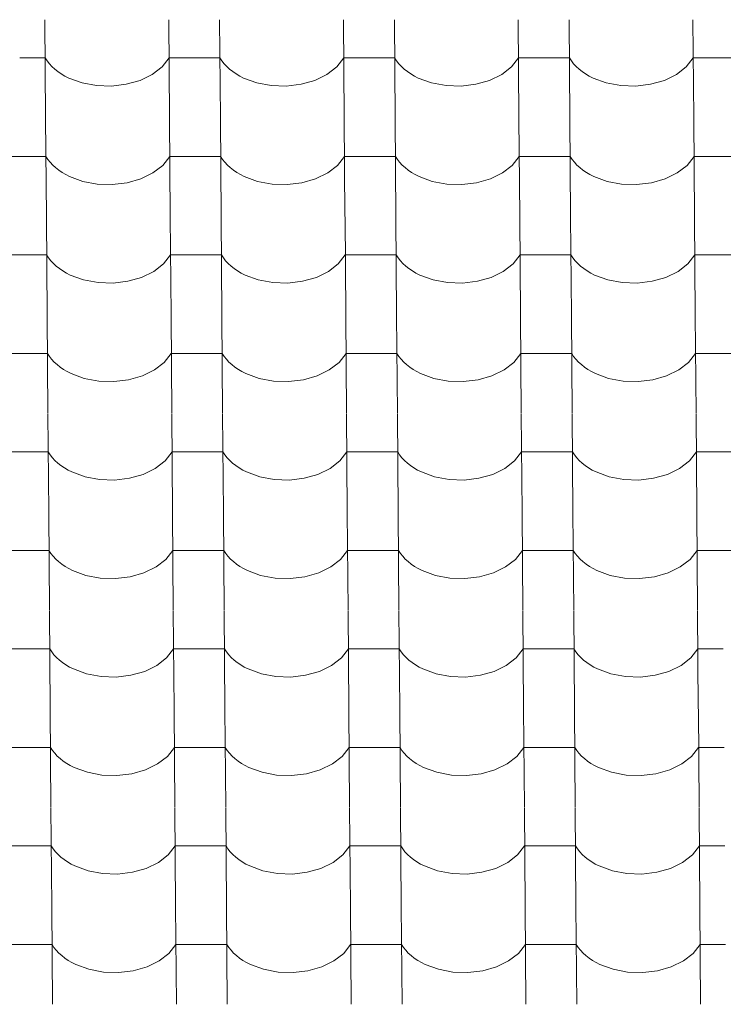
# Model space of a CAD drawing. Header units: millimetres. Extents: x -27785 to 104762, y -947 to 11132.
# Tile 70 of 146: x -11474 to -10810, y 7969 to 8898. Entities that reach past the tile are written whole.
import ezdxf

# ---------------------------------------------------------------- set-up
doc = ezdxf.new("R2010")
doc.units = ezdxf.units.MM
doc.header["$MEASUREMENT"] = 0
doc.layers.add('POHLED JIŽNÍ_1_Bourané_Výplně - Povrchové', color=7, linetype='Continuous')
doc.layers.add('POHLED JIŽNÍ_1_Konstrukce - nosné', color=7, linetype='Continuous')

# ---------------------------------------------------------------- blocks, each defined once
blk = doc.blocks.new('*X2', base_point=(-29303.7, -27473.93))
at = {"layer": 'POHLED JIŽNÍ_1_Bourané_Výplně - Povrchové', "color": 7, "linetype": 'Continuous', "lineweight": 13}
for p, q in [((-11450.38, 8898.29), (-11449.66, 8805.61)), ((-11333.42, 8898.29), (-11332.7, 8805.61)), ((-11285.38, 8898.29), (-11284.66, 8805.61)), ((-11168.42, 8898.29), (-11167.7, 8805.61)), ((-11120.39, 8898.29), (-11119.67, 8805.61)), ((-11003.43, 8898.29), (-11002.7, 8805.61)), ((-10955.39, 8898.29), (-10954.67, 8805.61)), ((-10838.43, 8898.29), (-10837.71, 8805.61)), ((-11450.1, 8862.13), (-11474.11, 8862.13)), ((-11450.1, 8862.13), (-11448.25, 8859.34)), ((-11339.74, 8853.74), (-11333.14, 8862.13)), ((-11309.12, 8862.13), (-11333.14, 8862.13)), ((-11285.1, 8862.13), (-11309.12, 8862.13)), ((-11285.1, 8862.13), (-11283.26, 8859.34)), ((-11174.74, 8853.74), (-11168.14, 8862.13)), ((-11144.12, 8862.13), (-11168.14, 8862.13)), ((-11120.11, 8862.13), (-11144.12, 8862.13)), ((-11120.11, 8862.13), (-11118.26, 8859.34)), ((-11009.75, 8853.74), (-11003.14, 8862.13)), ((-10979.13, 8862.13), (-11003.14, 8862.13)), ((-10955.11, 8862.13), (-10979.13, 8862.13)), ((-10955.11, 8862.13), (-10953.26, 8859.34)), ((-10844.75, 8853.74), (-10838.15, 8862.13)), ((-10814.13, 8862.13), (-10838.15, 8862.13)), ((-10790.11, 8862.13), (-10814.13, 8862.13)), ((-11448.25, 8859.34), (-11446.11, 8856.64)), ((-11446.11, 8856.64), (-11443.68, 8854.05)), ((-11443.68, 8854.05), (-11440.98, 8851.59)), ((-11440.98, 8851.59), (-11438.02, 8849.26)), ((-11348.99, 8846.57), (-11339.74, 8853.74)), ((-11283.26, 8859.34), (-11281.11, 8856.64)), ((-11281.11, 8856.64), (-11278.69, 8854.05)), ((-11278.69, 8854.05), (-11275.99, 8851.59)), ((-11275.99, 8851.59), (-11273.03, 8849.26)), ((-11184, 8846.57), (-11174.74, 8853.74)), ((-11118.26, 8859.34), (-11116.12, 8856.64)), ((-11116.12, 8856.64), (-11113.69, 8854.05)), ((-11113.69, 8854.05), (-11110.99, 8851.59)), ((-11110.99, 8851.59), (-11108.03, 8849.26)), ((-11019, 8846.57), (-11009.75, 8853.74)), ((-10953.26, 8859.34), (-10951.12, 8856.64)), ((-10951.12, 8856.64), (-10948.69, 8854.05)), ((-10948.69, 8854.05), (-10945.99, 8851.59)), ((-10945.99, 8851.59), (-10943.04, 8849.26)), ((-10854, 8846.57), (-10844.75, 8853.74)), ((-11438.02, 8849.26), (-11434.82, 8847.08)), ((-11434.82, 8847.08), (-11431.39, 8845.07)), ((-11431.39, 8845.07), (-11427.76, 8843.22)), ((-11427.76, 8843.22), (-11415.28, 8838.64)), ((-11360.43, 8840.98), (-11348.99, 8846.57)), ((-11273.03, 8849.26), (-11269.83, 8847.08)), ((-11269.83, 8847.08), (-11266.4, 8845.07)), ((-11266.4, 8845.07), (-11262.76, 8843.22)), ((-11262.76, 8843.22), (-11250.28, 8838.64)), ((-11195.43, 8840.98), (-11184, 8846.57)), ((-11108.03, 8849.26), (-11104.83, 8847.08)), ((-11104.83, 8847.08), (-11101.4, 8845.07)), ((-11101.4, 8845.07), (-11097.77, 8843.22)), ((-11097.77, 8843.22), (-11085.29, 8838.64)), ((-11030.43, 8840.98), (-11019, 8846.57)), ((-10943.04, 8849.26), (-10939.83, 8847.08)), ((-10939.83, 8847.08), (-10936.41, 8845.07)), ((-10936.41, 8845.07), (-10932.77, 8843.22)), ((-10932.77, 8843.22), (-10920.29, 8838.64)), ((-10865.44, 8840.98), (-10854, 8846.57)), ((-11415.28, 8838.64), (-11401.6, 8836.06)), ((-11401.6, 8836.06), (-11387.42, 8835.59)), ((-11387.42, 8835.59), (-11373.46, 8837.26)), ((-11373.46, 8837.26), (-11360.43, 8840.98)), ((-11250.28, 8838.64), (-11236.6, 8836.06)), ((-11236.6, 8836.06), (-11222.42, 8835.59)), ((-11222.42, 8835.59), (-11208.46, 8837.26)), ((-11208.46, 8837.26), (-11195.43, 8840.98)), ((-11085.29, 8838.64), (-11071.61, 8836.06)), ((-11071.61, 8836.06), (-11057.43, 8835.59)), ((-11057.43, 8835.59), (-11043.46, 8837.26)), ((-11043.46, 8837.26), (-11030.43, 8840.98)), ((-10920.29, 8838.64), (-10906.61, 8836.06)), ((-10906.61, 8836.06), (-10892.43, 8835.59)), ((-10892.43, 8835.59), (-10878.47, 8837.26)), ((-10878.47, 8837.26), (-10865.44, 8840.98)), ((-11449.66, 8805.28), (-11448.93, 8712.6)), ((-11332.69, 8805.28), (-11331.97, 8712.6)), ((-11284.66, 8805.28), (-11283.94, 8712.6)), ((-11167.7, 8805.28), (-11166.98, 8712.6)), ((-11119.66, 8805.28), (-11118.94, 8712.6)), ((-11002.7, 8805.28), (-11001.98, 8712.6)), ((-10954.67, 8805.28), (-10953.95, 8712.6)), ((-10837.71, 8805.28), (-10836.98, 8712.6)), ((-11473.39, 8769.12), (-11497.41, 8769.12)), ((-11449.37, 8769.12), (-11473.39, 8769.12)), ((-11449.37, 8769.12), (-11447.53, 8766.33)), ((-11339.01, 8760.73), (-11332.41, 8769.12)), ((-11308.4, 8769.12), (-11332.41, 8769.12)), ((-11284.38, 8769.12), (-11308.4, 8769.12)), ((-11284.38, 8769.12), (-11282.53, 8766.33)), ((-11174.02, 8760.73), (-11167.42, 8769.12)), ((-11143.4, 8769.12), (-11167.42, 8769.12)), ((-11119.38, 8769.12), (-11143.4, 8769.12)), ((-11119.38, 8769.12), (-11117.54, 8766.33)), ((-11009.02, 8760.73), (-11002.42, 8769.12)), ((-10978.4, 8769.12), (-11002.42, 8769.12)), ((-10954.39, 8769.12), (-10978.4, 8769.12)), ((-10954.39, 8769.12), (-10952.54, 8766.33)), ((-10844.03, 8760.73), (-10837.42, 8769.12)), ((-10813.41, 8769.12), (-10837.42, 8769.12)), ((-10789.39, 8769.12), (-10813.41, 8769.12)), ((-11447.53, 8766.33), (-11445.39, 8763.63)), ((-11445.39, 8763.63), (-11442.96, 8761.04)), ((-11442.96, 8761.04), (-11440.26, 8758.58)), ((-11440.26, 8758.58), (-11437.3, 8756.25)), ((-11348.27, 8753.56), (-11339.01, 8760.73)), ((-11282.53, 8766.33), (-11280.39, 8763.63)), ((-11280.39, 8763.63), (-11277.96, 8761.04)), ((-11277.96, 8761.04), (-11275.26, 8758.58)), ((-11275.26, 8758.58), (-11272.3, 8756.25)), ((-11183.27, 8753.56), (-11174.02, 8760.73)), ((-11117.54, 8766.33), (-11115.39, 8763.63)), ((-11115.39, 8763.63), (-11112.97, 8761.04)), ((-11112.97, 8761.04), (-11110.27, 8758.58)), ((-11110.27, 8758.58), (-11107.31, 8756.25)), ((-11018.28, 8753.56), (-11009.02, 8760.73)), ((-10952.54, 8766.33), (-10950.4, 8763.63)), ((-10950.4, 8763.63), (-10947.97, 8761.04)), ((-10947.97, 8761.04), (-10945.27, 8758.58)), ((-10945.27, 8758.58), (-10942.31, 8756.25)), ((-10853.28, 8753.56), (-10844.03, 8760.73)), ((-11437.3, 8756.25), (-11434.1, 8754.07)), ((-11434.1, 8754.07), (-11430.67, 8752.06)), ((-11430.67, 8752.06), (-11427.03, 8750.21)), ((-11427.03, 8750.21), (-11414.56, 8745.64)), ((-11359.7, 8747.97), (-11348.27, 8753.56)), ((-11272.3, 8756.25), (-11269.1, 8754.07)), ((-11269.1, 8754.07), (-11265.67, 8752.06)), ((-11265.67, 8752.06), (-11262.04, 8750.21)), ((-11262.04, 8750.21), (-11249.56, 8745.64)), ((-11194.71, 8747.97), (-11183.27, 8753.56)), ((-11107.31, 8756.25), (-11104.11, 8754.07)), ((-11104.11, 8754.07), (-11100.68, 8752.06)), ((-11100.68, 8752.06), (-11097.04, 8750.21)), ((-11097.04, 8750.21), (-11084.56, 8745.64)), ((-11029.71, 8747.97), (-11018.28, 8753.56)), ((-10942.31, 8756.25), (-10939.11, 8754.07)), ((-10939.11, 8754.07), (-10935.68, 8752.06)), ((-10935.68, 8752.06), (-10932.05, 8750.21)), ((-10932.05, 8750.21), (-10919.57, 8745.64)), ((-10864.71, 8747.97), (-10853.28, 8753.56)), ((-11414.56, 8745.64), (-11400.88, 8743.05)), ((-11400.88, 8743.05), (-11386.69, 8742.58)), ((-11386.69, 8742.58), (-11372.73, 8744.25)), ((-11372.73, 8744.25), (-11359.7, 8747.97)), ((-11249.56, 8745.64), (-11235.88, 8743.05)), ((-11235.88, 8743.05), (-11221.7, 8742.58)), ((-11221.7, 8742.58), (-11207.74, 8744.25)), ((-11207.74, 8744.25), (-11194.71, 8747.97)), ((-11084.56, 8745.64), (-11070.88, 8743.05)), ((-11070.88, 8743.05), (-11056.7, 8742.58)), ((-11056.7, 8742.58), (-11042.74, 8744.25)), ((-11042.74, 8744.25), (-11029.71, 8747.97)), ((-10919.57, 8745.64), (-10905.89, 8743.05)), ((-10905.89, 8743.05), (-10891.71, 8742.58)), ((-10891.71, 8742.58), (-10877.74, 8744.25)), ((-10877.74, 8744.25), (-10864.71, 8747.97)), ((-11448.93, 8712.27), (-11448.21, 8619.59)), ((-11331.97, 8712.27), (-11331.25, 8619.59)), ((-11283.94, 8712.27), (-11283.21, 8619.59)), ((-11166.97, 8712.27), (-11166.25, 8619.59)), ((-11118.94, 8712.27), (-11118.22, 8619.59)), ((-11001.98, 8712.27), (-11001.26, 8619.59)), ((-10953.94, 8712.27), (-10953.22, 8619.59)), ((-10836.98, 8712.27), (-10836.26, 8619.59)), ((-11472.67, 8676.11), (-11496.68, 8676.11)), ((-11448.65, 8676.11), (-11472.67, 8676.11)), ((-11448.65, 8676.11), (-11446.8, 8673.32)), ((-11338.29, 8667.73), (-11331.69, 8676.11)), ((-11307.67, 8676.11), (-11331.69, 8676.11)), ((-11283.65, 8676.11), (-11307.67, 8676.11)), ((-11283.65, 8676.11), (-11281.81, 8673.32)), ((-11173.3, 8667.73), (-11166.69, 8676.11)), ((-11142.68, 8676.11), (-11166.69, 8676.11)), ((-11118.66, 8676.11), (-11142.68, 8676.11)), ((-11118.66, 8676.11), (-11116.81, 8673.32)), ((-11008.3, 8667.73), (-11001.7, 8676.11)), ((-10977.68, 8676.11), (-11001.7, 8676.11)), ((-10953.66, 8676.11), (-10977.68, 8676.11)), ((-10953.66, 8676.11), (-10951.82, 8673.32)), ((-10843.3, 8667.73), (-10836.7, 8676.11)), ((-10812.68, 8676.11), (-10836.7, 8676.11)), ((-10788.67, 8676.11), (-10812.68, 8676.11)), ((-11446.8, 8673.32), (-11444.66, 8670.62)), ((-11444.66, 8670.62), (-11442.23, 8668.03)), ((-11442.23, 8668.03), (-11439.53, 8665.57)), ((-11439.53, 8665.57), (-11436.58, 8663.24)), ((-11347.55, 8660.55), (-11338.29, 8667.73)), ((-11281.81, 8673.32), (-11279.67, 8670.62)), ((-11279.67, 8670.62), (-11277.24, 8668.03)), ((-11277.24, 8668.03), (-11274.54, 8665.57)), ((-11274.54, 8665.57), (-11271.58, 8663.24)), ((-11182.55, 8660.55), (-11173.3, 8667.73)), ((-11116.81, 8673.32), (-11114.67, 8670.62)), ((-11114.67, 8670.62), (-11112.24, 8668.03)), ((-11112.24, 8668.03), (-11109.54, 8665.57)), ((-11109.54, 8665.57), (-11106.58, 8663.24)), ((-11017.55, 8660.55), (-11008.3, 8667.73)), ((-10951.82, 8673.32), (-10949.67, 8670.62)), ((-10949.67, 8670.62), (-10947.25, 8668.03)), ((-10947.25, 8668.03), (-10944.55, 8665.57)), ((-10944.55, 8665.57), (-10941.59, 8663.24)), ((-10852.56, 8660.55), (-10843.3, 8667.73)), ((-11436.58, 8663.24), (-11433.37, 8661.07)), ((-11433.37, 8661.07), (-11429.95, 8659.05)), ((-11429.95, 8659.05), (-11426.31, 8657.2)), ((-11426.31, 8657.2), (-11413.83, 8652.63)), ((-11358.98, 8654.96), (-11347.55, 8660.55)), ((-11271.58, 8663.24), (-11268.38, 8661.07)), ((-11268.38, 8661.07), (-11264.95, 8659.05)), ((-11264.95, 8659.05), (-11261.31, 8657.2)), ((-11261.31, 8657.2), (-11248.84, 8652.63)), ((-11193.98, 8654.96), (-11182.55, 8660.55)), ((-11106.58, 8663.24), (-11103.38, 8661.07)), ((-11103.38, 8661.07), (-11099.95, 8659.05)), ((-11099.95, 8659.05), (-11096.32, 8657.2)), ((-11096.32, 8657.2), (-11083.84, 8652.63)), ((-11028.99, 8654.96), (-11017.55, 8660.55)), ((-10941.59, 8663.24), (-10938.39, 8661.07)), ((-10938.39, 8661.07), (-10934.96, 8659.05)), ((-10934.96, 8659.05), (-10931.32, 8657.2)), ((-10931.32, 8657.2), (-10918.84, 8652.63)), ((-10863.99, 8654.96), (-10852.56, 8660.55)), ((-11413.83, 8652.63), (-11400.15, 8650.04)), ((-11400.15, 8650.04), (-11385.97, 8649.57)), ((-11385.97, 8649.57), (-11372.01, 8651.24)), ((-11372.01, 8651.24), (-11358.98, 8654.96)), ((-11248.84, 8652.63), (-11235.16, 8650.04)), ((-11235.16, 8650.04), (-11220.97, 8649.57)), ((-11220.97, 8649.57), (-11207.01, 8651.24)), ((-11207.01, 8651.24), (-11193.98, 8654.96)), ((-11083.84, 8652.63), (-11070.16, 8650.04)), ((-11070.16, 8650.04), (-11055.98, 8649.57)), ((-11055.98, 8649.57), (-11042.02, 8651.24)), ((-11042.02, 8651.24), (-11028.99, 8654.96)), ((-10918.84, 8652.63), (-10905.16, 8650.04)), ((-10905.16, 8650.04), (-10890.98, 8649.57)), ((-10890.98, 8649.57), (-10877.02, 8651.24)), ((-10877.02, 8651.24), (-10863.99, 8654.96)), ((-11448.21, 8619.26), (-11447.49, 8526.58)), ((-11331.25, 8619.26), (-11330.53, 8526.58)), ((-11283.21, 8619.26), (-11282.49, 8526.58)), ((-11166.25, 8619.26), (-11165.53, 8526.58)), ((-11118.22, 8619.26), (-11117.5, 8526.58)), ((-11001.25, 8619.26), (-11000.53, 8526.58)), ((-10953.22, 8619.26), (-10952.5, 8526.58)), ((-10836.26, 8619.26), (-10835.54, 8526.58)), ((-11471.94, 8583.1), (-11495.96, 8583.1)), ((-11447.93, 8583.1), (-11471.94, 8583.1)), ((-11447.93, 8583.1), (-11446.08, 8580.31)), ((-11337.57, 8574.72), (-11330.96, 8583.1)), ((-11306.95, 8583.1), (-11330.96, 8583.1)), ((-11282.93, 8583.1), (-11306.95, 8583.1)), ((-11282.93, 8583.1), (-11281.09, 8580.31)), ((-11172.57, 8574.72), (-11165.97, 8583.1)), ((-11141.95, 8583.1), (-11165.97, 8583.1)), ((-11117.93, 8583.1), (-11141.95, 8583.1)), ((-11117.93, 8583.1), (-11116.09, 8580.31)), ((-11007.58, 8574.72), (-11000.97, 8583.1)), ((-10976.96, 8583.1), (-11000.97, 8583.1)), ((-10952.94, 8583.1), (-10976.96, 8583.1)), ((-10952.94, 8583.1), (-10951.09, 8580.31)), ((-10842.58, 8574.72), (-10835.98, 8583.1)), ((-10811.96, 8583.1), (-10835.98, 8583.1)), ((-10787.94, 8583.1), (-10811.96, 8583.1)), ((-11446.08, 8580.31), (-11443.94, 8577.61)), ((-11443.94, 8577.61), (-11441.51, 8575.03)), ((-11441.51, 8575.03), (-11438.81, 8572.56)), ((-11438.81, 8572.56), (-11435.85, 8570.24)), ((-11346.82, 8567.54), (-11337.57, 8574.72)), ((-11281.09, 8580.31), (-11278.94, 8577.61)), ((-11278.94, 8577.61), (-11276.52, 8575.03)), ((-11276.52, 8575.03), (-11273.82, 8572.56)), ((-11273.82, 8572.56), (-11270.86, 8570.24)), ((-11181.83, 8567.54), (-11172.57, 8574.72)), ((-11116.09, 8580.31), (-11113.95, 8577.61)), ((-11113.95, 8577.61), (-11111.52, 8575.03)), ((-11111.52, 8575.03), (-11108.82, 8572.56)), ((-11108.82, 8572.56), (-11105.86, 8570.24)), ((-11016.83, 8567.54), (-11007.58, 8574.72)), ((-10951.09, 8580.31), (-10948.95, 8577.61)), ((-10948.95, 8577.61), (-10946.52, 8575.03)), ((-10946.52, 8575.03), (-10943.82, 8572.56)), ((-10943.82, 8572.56), (-10940.86, 8570.24)), ((-10851.83, 8567.54), (-10842.58, 8574.72)), ((-11435.85, 8570.24), (-11432.65, 8568.06)), ((-11432.65, 8568.06), (-11429.22, 8566.04)), ((-11429.22, 8566.04), (-11425.59, 8564.19)), ((-11425.59, 8564.19), (-11413.11, 8559.62)), ((-11358.26, 8561.95), (-11346.82, 8567.54)), ((-11270.86, 8570.24), (-11267.65, 8568.06)), ((-11267.65, 8568.06), (-11264.23, 8566.04)), ((-11264.23, 8566.04), (-11260.59, 8564.19)), ((-11260.59, 8564.19), (-11248.11, 8559.62)), ((-11193.26, 8561.95), (-11181.83, 8567.54)), ((-11105.86, 8570.24), (-11102.66, 8568.06)), ((-11102.66, 8568.06), (-11099.23, 8566.04)), ((-11099.23, 8566.04), (-11095.6, 8564.19)), ((-11095.6, 8564.19), (-11083.12, 8559.62)), ((-11028.26, 8561.95), (-11016.83, 8567.54)), ((-10940.86, 8570.24), (-10937.66, 8568.06)), ((-10937.66, 8568.06), (-10934.24, 8566.04)), ((-10934.24, 8566.04), (-10930.6, 8564.19)), ((-10930.6, 8564.19), (-10918.12, 8559.62)), ((-10863.27, 8561.95), (-10851.83, 8567.54)), ((-11413.11, 8559.62), (-11399.43, 8557.03)), ((-11399.43, 8557.03), (-11385.25, 8556.56)), ((-11385.25, 8556.56), (-11371.28, 8558.23)), ((-11371.28, 8558.23), (-11358.26, 8561.95)), ((-11248.11, 8559.62), (-11234.43, 8557.03)), ((-11234.43, 8557.03), (-11220.25, 8556.56)), ((-11220.25, 8556.56), (-11206.29, 8558.23)), ((-11206.29, 8558.23), (-11193.26, 8561.95)), ((-11083.12, 8559.62), (-11069.44, 8557.03)), ((-11069.44, 8557.03), (-11055.25, 8556.56)), ((-11055.25, 8556.56), (-11041.29, 8558.23)), ((-11041.29, 8558.23), (-11028.26, 8561.95)), ((-10918.12, 8559.62), (-10904.44, 8557.03)), ((-10904.44, 8557.03), (-10890.26, 8556.56)), ((-10890.26, 8556.56), (-10876.3, 8558.23)), ((-10876.3, 8558.23), (-10863.27, 8561.95)), ((-11447.48, 8526.25), (-11446.76, 8433.57)), ((-11330.52, 8526.25), (-11329.8, 8433.57)), ((-11282.49, 8526.25), (-11281.77, 8433.57)), ((-11165.53, 8526.25), (-11164.81, 8433.57)), ((-11117.49, 8526.25), (-11116.77, 8433.57)), ((-11000.53, 8526.25), (-10999.81, 8433.57)), ((-10952.5, 8526.25), (-10951.78, 8433.57)), ((-10835.53, 8526.25), (-10834.81, 8433.57)), ((-11471.22, 8490.09), (-11495.24, 8490.09)), ((-11447.2, 8490.09), (-11471.22, 8490.09)), ((-11447.2, 8490.09), (-11445.36, 8487.3)), ((-11336.84, 8481.71), (-11330.24, 8490.09)), ((-11306.22, 8490.09), (-11330.24, 8490.09)), ((-11282.21, 8490.09), (-11306.22, 8490.09)), ((-11282.21, 8490.09), (-11280.36, 8487.3)), ((-11171.85, 8481.71), (-11165.25, 8490.09)), ((-11141.23, 8490.09), (-11165.25, 8490.09)), ((-11117.21, 8490.09), (-11141.23, 8490.09)), ((-11117.21, 8490.09), (-11115.37, 8487.3)), ((-11006.85, 8481.71), (-11000.25, 8490.09)), ((-10976.23, 8490.09), (-11000.25, 8490.09)), ((-10952.22, 8490.09), (-10976.23, 8490.09)), ((-10952.22, 8490.09), (-10950.37, 8487.3)), ((-10841.86, 8481.71), (-10835.25, 8490.09)), ((-10811.24, 8490.09), (-10835.25, 8490.09)), ((-10787.22, 8490.09), (-10811.24, 8490.09)), ((-11445.36, 8487.3), (-11443.22, 8484.6)), ((-11443.22, 8484.6), (-11440.79, 8482.02)), ((-11440.79, 8482.02), (-11438.09, 8479.55)), ((-11438.09, 8479.55), (-11435.13, 8477.23)), ((-11346.1, 8474.54), (-11336.84, 8481.71)), ((-11280.36, 8487.3), (-11278.22, 8484.6)), ((-11278.22, 8484.6), (-11275.79, 8482.02)), ((-11275.79, 8482.02), (-11273.09, 8479.55)), ((-11273.09, 8479.55), (-11270.13, 8477.23)), ((-11181.1, 8474.54), (-11171.85, 8481.71)), ((-11115.37, 8487.3), (-11113.22, 8484.6)), ((-11113.22, 8484.6), (-11110.8, 8482.02)), ((-11110.8, 8482.02), (-11108.1, 8479.55)), ((-11108.1, 8479.55), (-11105.14, 8477.23)), ((-11016.11, 8474.54), (-11006.85, 8481.71)), ((-10950.37, 8487.3), (-10948.23, 8484.6)), ((-10948.23, 8484.6), (-10945.8, 8482.02)), ((-10945.8, 8482.02), (-10943.1, 8479.55)), ((-10943.1, 8479.55), (-10940.14, 8477.23)), ((-10851.11, 8474.54), (-10841.86, 8481.71)), ((-11435.13, 8477.23), (-11431.93, 8475.05)), ((-11431.93, 8475.05), (-11428.5, 8473.03)), ((-11428.5, 8473.03), (-11424.86, 8471.18)), ((-11424.86, 8471.18), (-11412.38, 8466.61)), ((-11357.53, 8468.94), (-11346.1, 8474.54)), ((-11270.13, 8477.23), (-11266.93, 8475.05)), ((-11266.93, 8475.05), (-11263.5, 8473.03)), ((-11263.5, 8473.03), (-11259.87, 8471.18)), ((-11259.87, 8471.18), (-11247.39, 8466.61)), ((-11192.54, 8468.94), (-11181.1, 8474.54)), ((-11105.14, 8477.23), (-11101.94, 8475.05)), ((-11101.94, 8475.05), (-11098.51, 8473.03)), ((-11098.51, 8473.03), (-11094.87, 8471.18)), ((-11094.87, 8471.18), (-11082.39, 8466.61)), ((-11027.54, 8468.94), (-11016.11, 8474.54)), ((-10940.14, 8477.23), (-10936.94, 8475.05)), ((-10936.94, 8475.05), (-10933.51, 8473.03)), ((-10933.51, 8473.03), (-10929.88, 8471.18)), ((-10929.88, 8471.18), (-10917.4, 8466.61)), ((-10862.54, 8468.94), (-10851.11, 8474.54)), ((-11412.38, 8466.61), (-11398.71, 8464.02)), ((-11398.71, 8464.02), (-11384.52, 8463.55)), ((-11384.52, 8463.55), (-11370.56, 8465.22)), ((-11370.56, 8465.22), (-11357.53, 8468.94)), ((-11247.39, 8466.61), (-11233.71, 8464.02)), ((-11233.71, 8464.02), (-11219.53, 8463.55)), ((-11219.53, 8463.55), (-11205.57, 8465.22)), ((-11205.57, 8465.22), (-11192.54, 8468.94)), ((-11082.39, 8466.61), (-11068.71, 8464.02)), ((-11068.71, 8464.02), (-11054.53, 8463.55)), ((-11054.53, 8463.55), (-11040.57, 8465.22)), ((-11040.57, 8465.22), (-11027.54, 8468.94)), ((-10917.4, 8466.61), (-10903.72, 8464.02)), ((-10903.72, 8464.02), (-10889.54, 8463.55)), ((-10889.54, 8463.55), (-10875.57, 8465.22)), ((-10875.57, 8465.22), (-10862.54, 8468.94)), ((-11446.76, 8433.24), (-11446.04, 8340.57)), ((-11329.8, 8433.24), (-11329.08, 8340.57)), ((-11281.76, 8433.24), (-11281.04, 8340.57)), ((-11164.8, 8433.24), (-11164.08, 8340.57)), ((-11116.77, 8433.24), (-11116.05, 8340.57)), ((-10999.81, 8433.24), (-10999.09, 8340.57)), ((-10951.77, 8433.24), (-10951.05, 8340.57)), ((-10834.81, 8433.24), (-10834.09, 8340.57)), ((-11470.5, 8397.08), (-11494.51, 8397.08)), ((-11446.48, 8397.08), (-11470.5, 8397.08)), ((-11446.48, 8397.08), (-11444.63, 8394.29)), ((-11336.12, 8388.7), (-11329.52, 8397.08)), ((-11305.5, 8397.08), (-11329.52, 8397.08)), ((-11281.48, 8397.08), (-11305.5, 8397.08)), ((-11281.48, 8397.08), (-11279.64, 8394.29)), ((-11171.12, 8388.7), (-11164.52, 8397.08)), ((-11140.5, 8397.08), (-11164.52, 8397.08)), ((-11116.49, 8397.08), (-11140.5, 8397.08)), ((-11116.49, 8397.08), (-11114.64, 8394.29)), ((-11006.13, 8388.7), (-10999.53, 8397.08)), ((-10975.51, 8397.08), (-10999.53, 8397.08)), ((-10951.49, 8397.08), (-10975.51, 8397.08)), ((-10951.49, 8397.08), (-10949.65, 8394.29)), ((-10841.13, 8388.7), (-10834.53, 8397.08)), ((-10810.51, 8397.08), (-10834.53, 8397.08)), ((-10786.5, 8397.08), (-10810.51, 8397.08)), ((-11444.63, 8394.29), (-11442.49, 8391.59)), ((-11442.49, 8391.59), (-11440.06, 8389.01)), ((-11440.06, 8389.01), (-11437.36, 8386.54)), ((-11437.36, 8386.54), (-11434.41, 8384.22)), ((-11345.37, 8381.53), (-11336.12, 8388.7)), ((-11279.64, 8394.29), (-11277.5, 8391.59)), ((-11277.5, 8391.59), (-11275.07, 8389.01)), ((-11275.07, 8389.01), (-11272.37, 8386.54)), ((-11272.37, 8386.54), (-11269.41, 8384.22)), ((-11180.38, 8381.53), (-11171.12, 8388.7)), ((-11114.64, 8394.29), (-11112.5, 8391.59)), ((-11112.5, 8391.59), (-11110.07, 8389.01)), ((-11110.07, 8389.01), (-11107.37, 8386.54)), ((-11107.37, 8386.54), (-11104.41, 8384.22)), ((-11015.38, 8381.53), (-11006.13, 8388.7)), ((-10949.65, 8394.29), (-10947.5, 8391.59)), ((-10947.5, 8391.59), (-10945.08, 8389.01)), ((-10945.08, 8389.01), (-10942.38, 8386.54)), ((-10942.38, 8386.54), (-10939.42, 8384.22)), ((-10850.39, 8381.53), (-10841.13, 8388.7)), ((-11434.41, 8384.22), (-11431.2, 8382.04)), ((-11431.2, 8382.04), (-11427.78, 8380.02)), ((-11427.78, 8380.02), (-11424.14, 8378.17)), ((-11424.14, 8378.17), (-11411.66, 8373.6)), ((-11356.81, 8375.94), (-11345.37, 8381.53)), ((-11269.41, 8384.22), (-11266.21, 8382.04)), ((-11266.21, 8382.04), (-11262.78, 8380.02)), ((-11262.78, 8380.02), (-11259.14, 8378.17)), ((-11259.14, 8378.17), (-11246.67, 8373.6)), ((-11191.81, 8375.94), (-11180.38, 8381.53)), ((-11104.41, 8384.22), (-11101.21, 8382.04)), ((-11101.21, 8382.04), (-11097.78, 8380.02)), ((-11097.78, 8380.02), (-11094.15, 8378.17)), ((-11094.15, 8378.17), (-11081.67, 8373.6)), ((-11026.82, 8375.94), (-11015.38, 8381.53)), ((-10939.42, 8384.22), (-10936.22, 8382.04)), ((-10936.22, 8382.04), (-10932.79, 8380.02)), ((-10932.79, 8380.02), (-10929.15, 8378.17)), ((-10929.15, 8378.17), (-10916.67, 8373.6)), ((-10861.82, 8375.94), (-10850.39, 8381.53)), ((-11411.66, 8373.6), (-11397.98, 8371.01)), ((-11397.98, 8371.01), (-11383.8, 8370.54)), ((-11383.8, 8370.54), (-11369.84, 8372.21)), ((-11369.84, 8372.21), (-11356.81, 8375.94)), ((-11246.67, 8373.6), (-11232.99, 8371.01)), ((-11232.99, 8371.01), (-11218.8, 8370.54)), ((-11218.8, 8370.54), (-11204.84, 8372.21)), ((-11204.84, 8372.21), (-11191.81, 8375.94)), ((-11081.67, 8373.6), (-11067.99, 8371.01)), ((-11067.99, 8371.01), (-11053.81, 8370.54)), ((-11053.81, 8370.54), (-11039.85, 8372.21)), ((-11039.85, 8372.21), (-11026.82, 8375.94)), ((-10916.67, 8373.6), (-10902.99, 8371.01)), ((-10902.99, 8371.01), (-10888.81, 8370.54)), ((-10888.81, 8370.54), (-10874.85, 8372.21)), ((-10874.85, 8372.21), (-10861.82, 8375.94)), ((-11446.04, 8340.23), (-11445.32, 8247.56)), ((-11329.08, 8340.23), (-11328.35, 8247.56)), ((-11281.04, 8340.23), (-11280.32, 8247.56)), ((-11164.08, 8340.23), (-11163.36, 8247.56)), ((-11116.05, 8340.23), (-11115.32, 8247.56)), ((-10999.08, 8340.23), (-10998.36, 8247.56)), ((-10951.05, 8340.23), (-10950.33, 8247.56)), ((-10834.09, 8340.23), (-10833.37, 8247.56)), ((-11469.77, 8304.07), (-11493.79, 8304.07)), ((-11445.76, 8304.07), (-11469.77, 8304.07)), ((-11445.76, 8304.07), (-11443.91, 8301.28)), ((-11335.4, 8295.69), (-11328.79, 8304.07)), ((-11304.78, 8304.07), (-11328.79, 8304.07)), ((-11280.76, 8304.07), (-11304.78, 8304.07)), ((-11280.76, 8304.07), (-11278.91, 8301.28)), ((-11170.4, 8295.69), (-11163.8, 8304.07)), ((-11139.78, 8304.07), (-11163.8, 8304.07)), ((-11115.76, 8304.07), (-11139.78, 8304.07)), ((-11115.76, 8304.07), (-11113.92, 8301.28)), ((-11005.4, 8295.69), (-10998.8, 8304.07)), ((-10974.79, 8304.07), (-10998.8, 8304.07)), ((-10950.77, 8304.07), (-10974.79, 8304.07)), ((-10950.77, 8304.07), (-10948.92, 8301.28)), ((-10840.41, 8295.69), (-10833.81, 8304.07)), ((-10809.79, 8304.07), (-10833.81, 8304.07)), ((-11443.91, 8301.28), (-11441.77, 8298.59)), ((-11441.77, 8298.59), (-11439.34, 8296)), ((-11439.34, 8296), (-11436.64, 8293.53)), ((-11436.64, 8293.53), (-11433.68, 8291.21)), ((-11344.65, 8288.52), (-11335.4, 8295.69)), ((-11278.91, 8301.28), (-11276.77, 8298.59)), ((-11276.77, 8298.59), (-11274.34, 8296)), ((-11274.34, 8296), (-11271.64, 8293.53)), ((-11271.64, 8293.53), (-11268.69, 8291.21)), ((-11179.65, 8288.52), (-11170.4, 8295.69)), ((-11113.92, 8301.28), (-11111.78, 8298.59)), ((-11111.78, 8298.59), (-11109.35, 8296)), ((-11109.35, 8296), (-11106.65, 8293.53)), ((-11106.65, 8293.53), (-11103.69, 8291.21)), ((-11014.66, 8288.52), (-11005.4, 8295.69)), ((-10948.92, 8301.28), (-10946.78, 8298.59)), ((-10946.78, 8298.59), (-10944.35, 8296)), ((-10944.35, 8296), (-10941.65, 8293.53)), ((-10941.65, 8293.53), (-10938.69, 8291.21)), ((-10849.66, 8288.52), (-10840.41, 8295.69)), ((-11433.68, 8291.21), (-11430.48, 8289.03)), ((-11430.48, 8289.03), (-11427.05, 8287.01)), ((-11427.05, 8287.01), (-11423.42, 8285.16)), ((-11423.42, 8285.16), (-11410.94, 8280.59)), ((-11356.08, 8282.93), (-11344.65, 8288.52)), ((-11268.69, 8291.21), (-11265.48, 8289.03)), ((-11265.48, 8289.03), (-11262.06, 8287.01)), ((-11262.06, 8287.01), (-11258.42, 8285.16)), ((-11258.42, 8285.16), (-11245.94, 8280.59)), ((-11191.09, 8282.93), (-11179.65, 8288.52)), ((-11103.69, 8291.21), (-11100.49, 8289.03)), ((-11100.49, 8289.03), (-11097.06, 8287.01)), ((-11097.06, 8287.01), (-11093.42, 8285.16)), ((-11093.42, 8285.16), (-11080.95, 8280.59)), ((-11026.09, 8282.93), (-11014.66, 8288.52)), ((-10938.69, 8291.21), (-10935.49, 8289.03)), ((-10935.49, 8289.03), (-10932.06, 8287.01)), ((-10932.06, 8287.01), (-10928.43, 8285.16)), ((-10928.43, 8285.16), (-10915.95, 8280.59)), ((-10861.1, 8282.93), (-10849.66, 8288.52)), ((-11410.94, 8280.59), (-11397.26, 8278)), ((-11397.26, 8278), (-11383.08, 8277.53)), ((-11383.08, 8277.53), (-11369.11, 8279.2)), ((-11369.11, 8279.2), (-11356.08, 8282.93)), ((-11245.94, 8280.59), (-11232.26, 8278)), ((-11232.26, 8278), (-11218.08, 8277.53)), ((-11218.08, 8277.53), (-11204.12, 8279.2)), ((-11204.12, 8279.2), (-11191.09, 8282.93)), ((-11080.95, 8280.59), (-11067.27, 8278)), ((-11067.27, 8278), (-11053.08, 8277.53)), ((-11053.08, 8277.53), (-11039.12, 8279.2)), ((-11039.12, 8279.2), (-11026.09, 8282.93)), ((-10915.95, 8280.59), (-10902.27, 8278)), ((-10902.27, 8278), (-10888.09, 8277.53)), ((-10888.09, 8277.53), (-10874.13, 8279.2)), ((-10874.13, 8279.2), (-10861.1, 8282.93)), ((-11445.31, 8247.22), (-11444.59, 8154.55)), ((-11328.35, 8247.22), (-11327.63, 8154.55)), ((-11280.32, 8247.22), (-11279.6, 8154.55)), ((-11163.36, 8247.22), (-11162.63, 8154.55)), ((-11115.32, 8247.22), (-11114.6, 8154.55)), ((-10998.36, 8247.22), (-10997.64, 8154.55)), ((-10950.33, 8247.22), (-10949.6, 8154.55)), ((-10833.36, 8247.22), (-10832.64, 8154.55)), ((-11469.05, 8211.07), (-11493.07, 8211.07)), ((-11445.03, 8211.07), (-11469.05, 8211.07)), ((-11445.03, 8211.07), (-11443.19, 8208.27)), ((-11334.67, 8202.68), (-11328.07, 8211.07)), ((-11304.05, 8211.07), (-11328.07, 8211.07)), ((-11280.04, 8211.07), (-11304.05, 8211.07)), ((-11280.04, 8211.07), (-11278.19, 8208.27)), ((-11169.68, 8202.68), (-11163.07, 8211.07)), ((-11139.06, 8211.07), (-11163.07, 8211.07)), ((-11115.04, 8211.07), (-11139.06, 8211.07)), ((-11115.04, 8211.07), (-11113.19, 8208.27)), ((-11004.68, 8202.68), (-10998.08, 8211.07)), ((-10974.06, 8211.07), (-10998.08, 8211.07)), ((-10950.04, 8211.07), (-10974.06, 8211.07)), ((-10950.04, 8211.07), (-10948.2, 8208.27)), ((-10839.69, 8202.68), (-10833.08, 8211.07)), ((-10809.07, 8211.07), (-10833.08, 8211.07)), ((-11443.19, 8208.27), (-11441.04, 8205.58)), ((-11441.04, 8205.58), (-11438.62, 8202.99)), ((-11438.62, 8202.99), (-11435.92, 8200.53)), ((-11435.92, 8200.53), (-11432.96, 8198.2)), ((-11343.93, 8195.51), (-11334.67, 8202.68)), ((-11278.19, 8208.27), (-11276.05, 8205.58)), ((-11276.05, 8205.58), (-11273.62, 8202.99)), ((-11273.62, 8202.99), (-11270.92, 8200.53)), ((-11270.92, 8200.53), (-11267.96, 8198.2)), ((-11178.93, 8195.51), (-11169.68, 8202.68)), ((-11113.19, 8208.27), (-11111.05, 8205.58)), ((-11111.05, 8205.58), (-11108.62, 8202.99)), ((-11108.62, 8202.99), (-11105.92, 8200.53)), ((-11105.92, 8200.53), (-11102.97, 8198.2)), ((-11013.94, 8195.51), (-11004.68, 8202.68)), ((-10948.2, 8208.27), (-10946.06, 8205.58)), ((-10946.06, 8205.58), (-10943.63, 8202.99)), ((-10943.63, 8202.99), (-10940.93, 8200.53)), ((-10940.93, 8200.53), (-10937.97, 8198.2)), ((-10848.94, 8195.51), (-10839.69, 8202.68)), ((-11432.96, 8198.2), (-11429.76, 8196.02)), ((-11429.76, 8196.02), (-11426.33, 8194)), ((-11426.33, 8194), (-11422.69, 8192.15)), ((-11422.69, 8192.15), (-11410.21, 8187.58)), ((-11355.36, 8189.92), (-11343.93, 8195.51)), ((-11267.96, 8198.2), (-11264.76, 8196.02)), ((-11264.76, 8196.02), (-11261.33, 8194)), ((-11261.33, 8194), (-11257.7, 8192.15)), ((-11257.7, 8192.15), (-11245.22, 8187.58)), ((-11190.36, 8189.92), (-11178.93, 8195.51)), ((-11102.97, 8198.2), (-11099.76, 8196.02)), ((-11099.76, 8196.02), (-11096.34, 8194)), ((-11096.34, 8194), (-11092.7, 8192.15)), ((-11092.7, 8192.15), (-11080.22, 8187.58)), ((-11025.37, 8189.92), (-11013.94, 8195.51)), ((-10937.97, 8198.2), (-10934.77, 8196.02)), ((-10934.77, 8196.02), (-10931.34, 8194)), ((-10931.34, 8194), (-10927.7, 8192.15)), ((-10927.7, 8192.15), (-10915.23, 8187.58)), ((-10860.37, 8189.92), (-10848.94, 8195.51)), ((-11410.21, 8187.58), (-11396.53, 8184.99)), ((-11396.53, 8184.99), (-11382.35, 8184.52)), ((-11382.35, 8184.52), (-11368.39, 8186.19)), ((-11368.39, 8186.19), (-11355.36, 8189.92)), ((-11245.22, 8187.58), (-11231.54, 8184.99)), ((-11231.54, 8184.99), (-11217.36, 8184.52)), ((-11217.36, 8184.52), (-11203.39, 8186.19)), ((-11203.39, 8186.19), (-11190.36, 8189.92)), ((-11080.22, 8187.58), (-11066.54, 8184.99)), ((-11066.54, 8184.99), (-11052.36, 8184.52)), ((-11052.36, 8184.52), (-11038.4, 8186.19)), ((-11038.4, 8186.19), (-11025.37, 8189.92)), ((-10915.23, 8187.58), (-10901.55, 8184.99)), ((-10901.55, 8184.99), (-10887.36, 8184.52)), ((-10887.36, 8184.52), (-10873.4, 8186.19)), ((-10873.4, 8186.19), (-10860.37, 8189.92)), ((-11444.59, 8154.21), (-11443.87, 8061.54)), ((-11327.63, 8154.21), (-11326.91, 8061.54)), ((-11279.59, 8154.21), (-11278.87, 8061.54)), ((-11162.63, 8154.21), (-11161.91, 8061.54)), ((-11114.6, 8154.21), (-11113.88, 8061.54)), ((-10997.64, 8154.21), (-10996.92, 8061.54)), ((-10949.6, 8154.21), (-10948.88, 8061.54)), ((-10832.64, 8154.21), (-10831.92, 8061.54)), ((-11468.33, 8118.06), (-11492.34, 8118.06)), ((-11444.31, 8118.06), (-11468.33, 8118.06)), ((-11444.31, 8118.06), (-11442.46, 8115.26)), ((-11333.95, 8109.67), (-11327.35, 8118.06)), ((-11303.33, 8118.06), (-11327.35, 8118.06)), ((-11279.31, 8118.06), (-11303.33, 8118.06)), ((-11279.31, 8118.06), (-11277.47, 8115.26)), ((-11168.95, 8109.67), (-11162.35, 8118.06)), ((-11138.33, 8118.06), (-11162.35, 8118.06)), ((-11114.32, 8118.06), (-11138.33, 8118.06)), ((-11114.32, 8118.06), (-11112.47, 8115.26)), ((-11003.96, 8109.67), (-10997.35, 8118.06)), ((-10973.34, 8118.06), (-10997.35, 8118.06)), ((-10949.32, 8118.06), (-10973.34, 8118.06)), ((-10949.32, 8118.06), (-10947.48, 8115.26)), ((-10838.96, 8109.67), (-10832.36, 8118.06)), ((-10808.34, 8118.06), (-10832.36, 8118.06)), ((-11442.46, 8115.26), (-11440.32, 8112.57)), ((-11440.32, 8112.57), (-11437.89, 8109.98)), ((-11437.89, 8109.98), (-11435.19, 8107.52)), ((-11435.19, 8107.52), (-11432.23, 8105.19)), ((-11343.2, 8102.5), (-11333.95, 8109.67)), ((-11277.47, 8115.26), (-11275.32, 8112.57)), ((-11275.32, 8112.57), (-11272.9, 8109.98)), ((-11272.9, 8109.98), (-11270.2, 8107.52)), ((-11270.2, 8107.52), (-11267.24, 8105.19)), ((-11178.21, 8102.5), (-11168.95, 8109.67)), ((-11112.47, 8115.26), (-11110.33, 8112.57)), ((-11110.33, 8112.57), (-11107.9, 8109.98)), ((-11107.9, 8109.98), (-11105.2, 8107.52)), ((-11105.2, 8107.52), (-11102.24, 8105.19)), ((-11013.21, 8102.5), (-11003.96, 8109.67)), ((-10947.48, 8115.26), (-10945.33, 8112.57)), ((-10945.33, 8112.57), (-10942.91, 8109.98)), ((-10942.91, 8109.98), (-10940.2, 8107.52)), ((-10940.2, 8107.52), (-10937.25, 8105.19)), ((-10848.22, 8102.5), (-10838.96, 8109.67)), ((-11432.23, 8105.19), (-11429.03, 8103.01)), ((-11429.03, 8103.01), (-11425.6, 8100.99)), ((-11425.6, 8100.99), (-11421.97, 8099.14)), ((-11421.97, 8099.14), (-11409.49, 8094.57)), ((-11354.64, 8096.91), (-11343.2, 8102.5)), ((-11267.24, 8105.19), (-11264.04, 8103.01)), ((-11264.04, 8103.01), (-11260.61, 8100.99)), ((-11260.61, 8100.99), (-11256.97, 8099.14)), ((-11256.97, 8099.14), (-11244.49, 8094.57)), ((-11189.64, 8096.91), (-11178.21, 8102.5)), ((-11102.24, 8105.19), (-11099.04, 8103.01)), ((-11099.04, 8103.01), (-11095.61, 8100.99)), ((-11095.61, 8100.99), (-11091.98, 8099.14)), ((-11091.98, 8099.14), (-11079.5, 8094.57)), ((-11024.64, 8096.91), (-11013.21, 8102.5)), ((-10937.25, 8105.19), (-10934.04, 8103.01)), ((-10934.04, 8103.01), (-10930.62, 8100.99)), ((-10930.62, 8100.99), (-10926.98, 8099.14)), ((-10926.98, 8099.14), (-10914.5, 8094.57)), ((-10859.65, 8096.91), (-10848.22, 8102.5)), ((-11409.49, 8094.57), (-11395.81, 8091.98)), ((-11395.81, 8091.98), (-11381.63, 8091.51)), ((-11381.63, 8091.51), (-11367.67, 8093.18)), ((-11367.67, 8093.18), (-11354.64, 8096.91)), ((-11244.49, 8094.57), (-11230.81, 8091.98)), ((-11230.81, 8091.98), (-11216.63, 8091.51)), ((-11216.63, 8091.51), (-11202.67, 8093.18)), ((-11202.67, 8093.18), (-11189.64, 8096.91)), ((-11079.5, 8094.57), (-11065.82, 8091.98)), ((-11065.82, 8091.98), (-11051.64, 8091.51)), ((-11051.64, 8091.51), (-11037.67, 8093.18)), ((-11037.67, 8093.18), (-11024.64, 8096.91)), ((-10914.5, 8094.57), (-10900.82, 8091.98)), ((-10900.82, 8091.98), (-10886.64, 8091.51)), ((-10886.64, 8091.51), (-10872.68, 8093.18)), ((-10872.68, 8093.18), (-10859.65, 8096.91)), ((-11443.87, 8061.2), (-11443.15, 7968.53)), ((-11326.9, 8061.2), (-11326.18, 7968.53)), ((-11278.87, 8061.2), (-11278.15, 7968.53)), ((-11161.91, 8061.2), (-11161.19, 7968.53)), ((-11113.87, 8061.2), (-11113.15, 7968.53)), ((-10996.91, 8061.2), (-10996.19, 7968.53)), ((-10948.88, 8061.2), (-10948.16, 7968.53)), ((-10831.92, 8061.2), (-10831.2, 7968.53)), ((-11467.6, 8025.05), (-11491.62, 8025.05)), ((-11443.58, 8025.05), (-11467.6, 8025.05)), ((-11443.58, 8025.05), (-11441.74, 8022.25)), ((-11333.23, 8016.66), (-11326.62, 8025.05)), ((-11302.61, 8025.05), (-11326.62, 8025.05)), ((-11278.59, 8025.05), (-11302.61, 8025.05)), ((-11278.59, 8025.05), (-11276.74, 8022.25)), ((-11168.23, 8016.66), (-11161.63, 8025.05)), ((-11137.61, 8025.05), (-11161.63, 8025.05)), ((-11113.59, 8025.05), (-11137.61, 8025.05)), ((-11113.59, 8025.05), (-11111.75, 8022.25)), ((-11003.23, 8016.66), (-10996.63, 8025.05)), ((-10972.61, 8025.05), (-10996.63, 8025.05)), ((-10948.6, 8025.05), (-10972.61, 8025.05)), ((-10948.6, 8025.05), (-10946.75, 8022.25)), ((-10838.24, 8016.66), (-10831.64, 8025.05)), ((-10807.62, 8025.05), (-10831.64, 8025.05)), ((-11441.74, 8022.25), (-11439.6, 8019.56)), ((-11439.6, 8019.56), (-11437.17, 8016.97)), ((-11437.17, 8016.97), (-11434.47, 8014.51)), ((-11434.47, 8014.51), (-11431.51, 8012.18)), ((-11342.48, 8009.49), (-11333.23, 8016.66)), ((-11276.74, 8022.25), (-11274.6, 8019.56)), ((-11274.6, 8019.56), (-11272.17, 8016.97)), ((-11272.17, 8016.97), (-11269.47, 8014.51)), ((-11269.47, 8014.51), (-11266.51, 8012.18)), ((-11177.48, 8009.49), (-11168.23, 8016.66)), ((-11111.75, 8022.25), (-11109.61, 8019.56)), ((-11109.61, 8019.56), (-11107.18, 8016.97)), ((-11107.18, 8016.97), (-11104.48, 8014.51)), ((-11104.48, 8014.51), (-11101.52, 8012.18)), ((-11012.49, 8009.49), (-11003.23, 8016.66)), ((-10946.75, 8022.25), (-10944.61, 8019.56)), ((-10944.61, 8019.56), (-10942.18, 8016.97)), ((-10942.18, 8016.97), (-10939.48, 8014.51)), ((-10939.48, 8014.51), (-10936.52, 8012.18)), ((-10847.49, 8009.49), (-10838.24, 8016.66)), ((-11431.51, 8012.18), (-11428.31, 8010)), ((-11428.31, 8010), (-11424.88, 8007.98)), ((-11424.88, 8007.98), (-11421.25, 8006.13)), ((-11421.25, 8006.13), (-11408.77, 8001.56)), ((-11353.91, 8003.9), (-11342.48, 8009.49)), ((-11266.51, 8012.18), (-11263.31, 8010)), ((-11263.31, 8010), (-11259.89, 8007.98)), ((-11259.89, 8007.98), (-11256.25, 8006.13)), ((-11256.25, 8006.13), (-11243.77, 8001.56)), ((-11188.92, 8003.9), (-11177.48, 8009.49)), ((-11101.52, 8012.18), (-11098.32, 8010)), ((-11098.32, 8010), (-11094.89, 8007.98)), ((-11094.89, 8007.98), (-11091.25, 8006.13)), ((-11091.25, 8006.13), (-11078.77, 8001.56)), ((-11023.92, 8003.9), (-11012.49, 8009.49)), ((-10936.52, 8012.18), (-10933.32, 8010)), ((-10933.32, 8010), (-10929.89, 8007.98)), ((-10929.89, 8007.98), (-10926.26, 8006.13)), ((-10926.26, 8006.13), (-10913.78, 8001.56)), ((-10858.93, 8003.9), (-10847.49, 8009.49)), ((-11408.77, 8001.56), (-11395.09, 7998.98)), ((-11395.09, 7998.98), (-11380.9, 7998.5)), ((-11380.9, 7998.5), (-11366.94, 8000.17)), ((-11366.94, 8000.17), (-11353.91, 8003.9)), ((-11243.77, 8001.56), (-11230.09, 7998.98)), ((-11230.09, 7998.98), (-11215.91, 7998.5)), ((-11215.91, 7998.5), (-11201.95, 8000.17)), ((-11201.95, 8000.17), (-11188.92, 8003.9)), ((-11078.77, 8001.56), (-11065.1, 7998.98)), ((-11065.1, 7998.98), (-11050.91, 7998.5)), ((-11050.91, 7998.5), (-11036.95, 8000.17)), ((-11036.95, 8000.17), (-11023.92, 8003.9)), ((-10913.78, 8001.56), (-10900.1, 7998.98)), ((-10900.1, 7998.98), (-10885.92, 7998.5)), ((-10885.92, 7998.5), (-10871.96, 8000.17)), ((-10871.96, 8000.17), (-10858.93, 8003.9))]:
    blk.add_line(p, q, dxfattribs=at)

msp = doc.modelspace()

# ---------------------------------------------------------------- block references
at = {"layer": 'POHLED JIŽNÍ_1_Konstrukce - nosné', "color": 9, "linetype": 'Continuous', "lineweight": 13}
msp.add_blockref('*X2', (-29303.7, -27473.93), dxfattribs=at)

doc.saveas('drawing.dxf')
